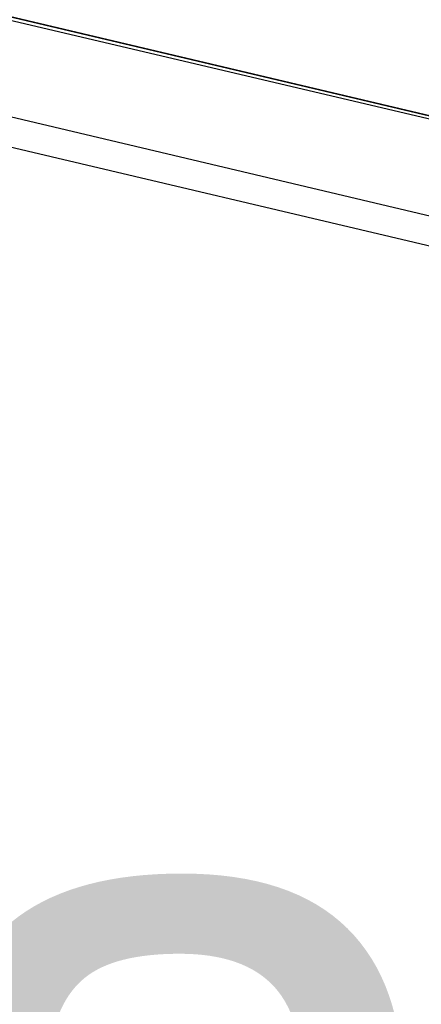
# Model space of a CAD drawing. Header units: feet. Extents: x -79 to 198, y -22 to 181.
# Tile 112 of 256: x 107.415 to 107.999, y 39.308 to 40.741. Entities that reach past the tile are written whole.
import ezdxf
from ezdxf.enums import TextEntityAlignment as Align

# ---------------------------------------------------------------- set-up
doc = ezdxf.new("R2010")
doc.units = ezdxf.units.FT
for name, color, linetype in [('A-AREA-UNIDAD', 30, 'CONTINUOUS'), ('A-LINEA', 7, 'CONTINUOUS'), ('A-MURO-CONCRETO', 8, 'CONTINUOUS'), ('A-NOMBRE-ESPACIO', 2, 'CONTINUOUS')]:
    doc.layers.add(name, color=color, linetype=linetype)

msp = doc.modelspace()

# ---------------------------------------------------------------- linework, layer by layer
at = {"layer": 'A-AREA-UNIDAD'}
msp.add_lwpolyline([(119.008, 38.0089), (105.632, 41.1556), (105.36, 41.3689), (105.52, 41.9556), (104.56, 41.9556), (97.952, 43.5556), (97.952, 44.0356), (97.792, 43.2356), (97.568, 43.0756), (90.112, 44.8889)], dxfattribs=at)
at = {"layer": 'A-LINEA'}
for p, q in [((108.28, 40.3911), (80.8133, 46.8978)), ((80.8533, 46.8311), (108.2667, 40.3511))]:
    msp.add_line(p, q, dxfattribs=at)
msp.add_lwpolyline([(106.04, 44.1511), (105.3467, 41.2311), (119.16, 37.9644), (119.84, 40.8844), (106.04, 44.1511)], dxfattribs=at)
at = {"layer": 'A-MURO-CONCRETO'}
msp.add_lwpolyline([(106.8133, 40.8844), (119.84, 40.8844), (119.16, 37.9644), (106.8133, 40.8844), (106.8133, 40.8844)], dxfattribs=at)

# ---------------------------------------------------------------- texts
at = {"layer": 'A-NOMBRE-ESPACIO'}
msp.add_text('Cocina', height=1.2, dxfattribs=at).set_placement((105.6, 38.56), align=Align.CENTER)

doc.saveas('drawing.dxf')
